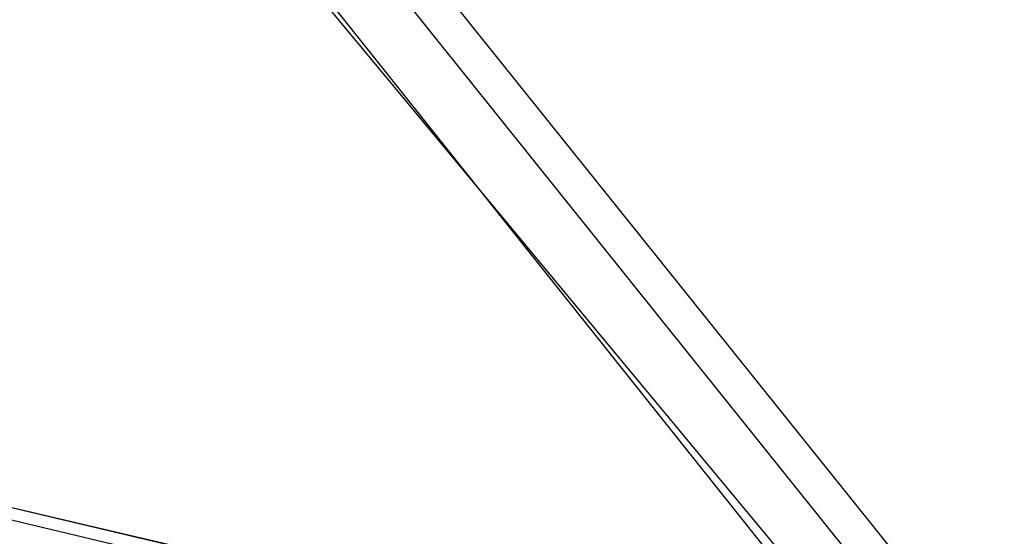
# Model space of a CAD drawing. Header units: feet. Extents: x -79 to 198, y -22 to 181.
# Tile 215 of 256: x 124.13 to 128.1, y 128.85 to 130.94. Entities that reach past the tile are written whole.
import ezdxf

# ---------------------------------------------------------------- set-up
doc = ezdxf.new("R2010")
doc.units = ezdxf.units.FT
doc.layers.add('A-LINEA', color=7, linetype='CONTINUOUS')

msp = doc.modelspace()

# ---------------------------------------------------------------- linework, layer by layer
at = {"layer": 'A-LINEA'}
for p, q in [((140.7504, 112.4542), (100.776, 160.6287)), ((140.7504, 112.4542), (103.1232, 159.3849)), ((140.7504, 112.4542), (103.1232, 159.3849)), ((140.5969, 112.4055), (103.0856, 159.2112)), ((140.277, 112.3118), (103.3057, 158.7075)), ((119.2933, 130.0978), (127.2133, 128.2311)), ((119.6267, 129.9778), (126.8667, 128.2578))]:
    msp.add_line(p, q, dxfattribs=at)
msp.add_lwpolyline([(103.1067, 159.3911), (103.0667, 159.2178), (102.5733, 157.1111), (102.8667, 156.9378), (100.9867, 148.9911), (103.5867, 148.3778), (103.4267, 147.7244), (111.4267, 145.8444), (113.8133, 145.2711), (117.8667, 144.3111), (114.9067, 131.8311), (119.4533, 130.7511), (119.2933, 130.0978), (122, 129.4578), (128.0267, 128.0444), (124.1867, 111.8044), (124.44, 111.7378), (125.7867, 111.4178), (129.48, 110.5511), (135.96, 109.0178), (135.88, 108.6844), (141.96, 107.2578)], dxfattribs=at)
msp.add_lwpolyline([(103.1067, 159.3911), (103.0667, 159.2178), (102.5733, 157.1111), (102.8667, 156.9378), (100.9867, 148.9911), (103.5867, 148.3778), (103.4267, 147.7244), (111.4267, 145.8444), (113.8133, 145.2711), (117.8667, 144.3111), (114.9067, 131.8311), (119.4533, 130.7511), (119.2933, 130.0978), (122, 129.4578), (128.0267, 128.0444), (124.1867, 111.8044), (124.44, 111.7378), (125.7867, 111.4178), (129.48, 110.5511), (135.96, 109.0178), (135.88, 108.6844), (141.96, 107.2578)], dxfattribs=at)

doc.saveas('drawing.dxf')
